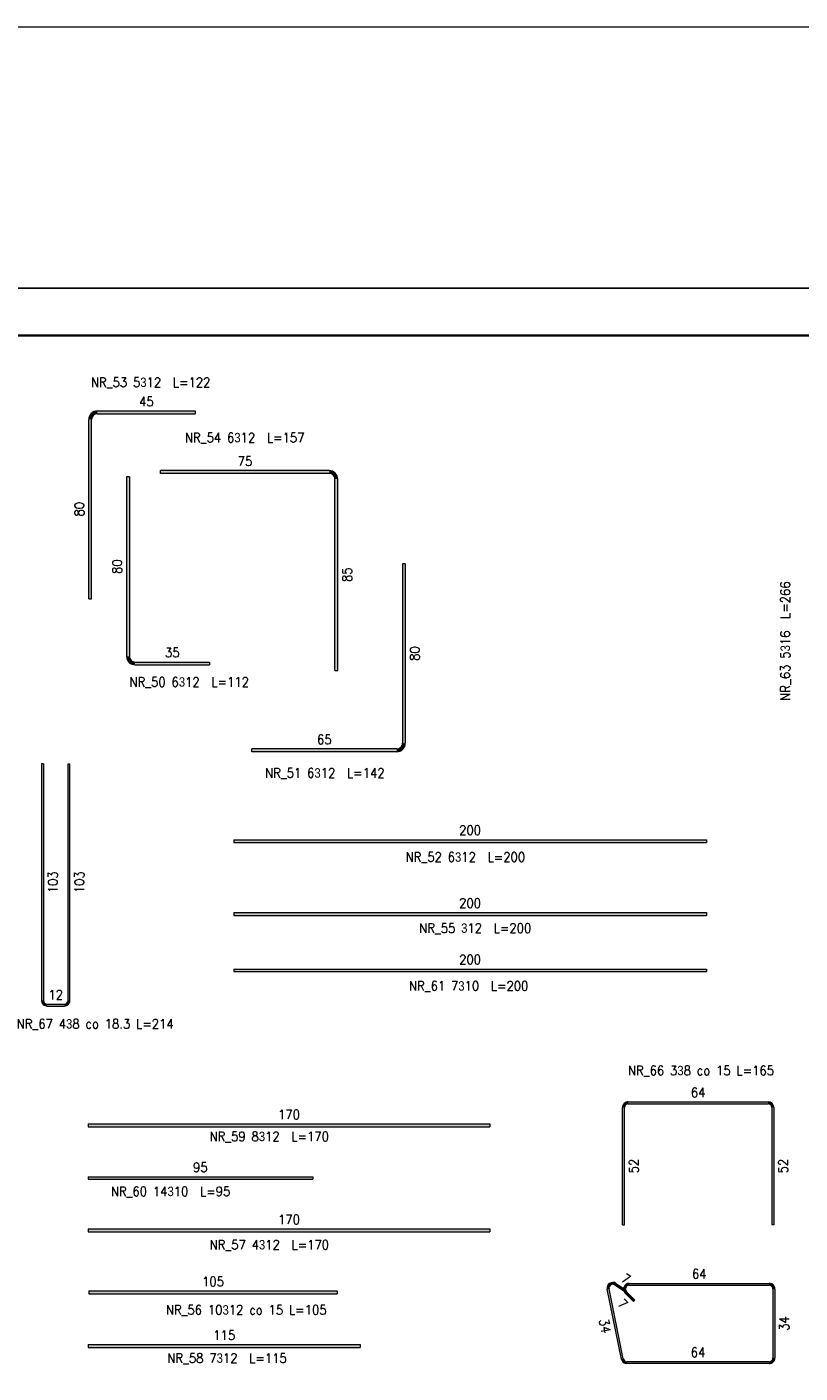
# Model space of a CAD drawing. Extents: x 327147 to 347605, y -113989 to -104075.
# Tile 10 of 16: x 335728 to 338999, y -110181 to -104482. Entities that reach past the tile are written whole.
import ezdxf

# ---------------------------------------------------------------- set-up
doc = ezdxf.new("R2010")
doc.units = 0
doc.header["$LTSCALE"] = 5
doc.header["$MEASUREMENT"] = 0
doc.layers.add('_FORMATKA', color=8, linetype='Continuous', lineweight=15, plot=False)
for name, color, linetype, lineweight in [('_RAMKA', 7, 'Continuous', 35), ('AutoCAD_Structural_Detailing_pręt wyrzucony', 7, 'Continuous', 13), ('PS_DIM', 4, 'Continuous', 13)]:
    doc.layers.add(name, color=color, linetype=linetype, lineweight=lineweight)
doc.styles.add('r-simplex', font='simplex.shx', dxfattribs={"width": 0.9})
doc.styles.add('simplex', font='simplex.shx', dxfattribs={"width": 0.9})
doc.dimstyles.new('1_10_PRZ', dxfattribs={"dimtxt": 2, "dimasz": 1, "dimexe": 2, "dimexo": 5, "dimgap": 1, "dimtad": 1, "dimdec": 0, "dimlfac": 10, "dimtxsty": 'simplex', "dimblk": 'dimznak', "dimcen": 2, "dimse1": 1, "dimse2": 1, "dimclrt": 3, "dimadec": 1, "dimazin": 0, "dimtfac": 1, "dimtdec": 0, "dimtix": 1, "dimtmove": 2, "dimatfit": 3, "dimldrblk": 'dim-grot', "dimfxl": 1, "dimarcsym": 0})

# ---------------------------------------------------------------- blocks, each defined once
blk = doc.blocks.new('dimznak')
at = {"color": 0}
for points in [[(0, 2), (0, -2)], [(-2, 0), (2, 0)]]:
    blk.add_lwpolyline(points, dxfattribs=at)
at = {"color": 3}
blk.add_lwpolyline([(1, 1), (-1, -1)], dxfattribs=at)
blk = doc.blocks.new('*D22')
at = {"color": 252, "lineweight": -2, "transparency": 16777216}
blk.add_line((-797, 475.3316304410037), (-2.999999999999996, 475.3316304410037), dxfattribs=at)
at = {"layer": 'Defpoints', "color": 0, "transparency": 16777216}
for p in [(3.388085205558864e-15, 475.3316304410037), (-800, 420.0000000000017), (0, 420.0000000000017)]:
    blk.add_point(p, dxfattribs=at)
at = {"color": 252, "lineweight": -2, "transparency": 16777216, "xscale": 3, "yscale": 3, "zscale": 3, "rotation": 180}
blk.add_blockref('dimznak', (-800, 475.3316304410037), dxfattribs=at)
at = {"color": 252, "lineweight": -2, "transparency": 16777216, "xscale": 3, "yscale": 3, "zscale": 3}
blk.add_blockref('dimznak', (3.388085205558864e-15, 475.3316304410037), dxfattribs=at)
at = {"color": 252, "transparency": 16777216, "insert": (-400, 485.8316304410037), "char_height": 15, "attachment_point": 5, "style": 'simplex'}
blk.add_mtext('800', dxfattribs=at)
blk = doc.blocks.new('dim-grot')
blk.add_hatch(color=256).paths.add_polyline_path([(0, 0), (-2, 0.5), (-2, -0.5)])
blk.add_lwpolyline([(0, 0), (-2, 0.5), (-2, -0.5), (0, 0)])
blk = doc.blocks.new('*U16')
at = {"layer": '_FORMATKA', "lineweight": -3}
blk.add_lwpolyline([(-800, 0), (0, 0), (0, 420.0000000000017), (-800, 420.0000000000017)], close=True, dxfattribs=at)
at = {"layer": '_RAMKA', "lineweight": -3, "const_width": 0.5}
blk.add_lwpolyline([(-770, 9.999999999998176), (-10, 10), (-10, 410.0000000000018), (-770, 410.0000000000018)], close=True, dxfattribs=at)
dim = blk.add_linear_dim(base=(3.388085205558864e-15, 475.3316304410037), p1=(-800, 420.0000000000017), p2=(0, 420.0000000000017), dimstyle='1_10_PRZ', override={"dimscale": 3, "dimtxt": 5, "dimlfac": 1, "dimclrd": 252, "dimclrt": 252})
dim.commit()
dim.dimension.update_dxf_attribs({"geometry": '*D22', "text_midpoint": (-400, 485.8316304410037)})

msp = doc.modelspace()

# ---------------------------------------------------------------- hatches: boundary and pattern name
at = {"layer": 'AutoCAD_Structural_Detailing_pręt wyrzucony'}
h = msp.add_hatch(color=6, dxfattribs=at)
edge = h.paths.add_edge_path(flags=0)
edge.add_line((336025.512930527, -106107.8926397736), (336025.5129305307, -106119.8926397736))
edge.add_arc((336025.5129305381, -106143.8926397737), 24.00000000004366, 90.00000001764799, 180.0000000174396)
edge.add_line((336001.512930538, -106143.892639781), (335989.512930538, -106143.8926397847))
edge.add_arc((336025.512930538, -106143.8926397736), 35.99999999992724, 450.00000001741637, 540.0000000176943, ccw=False)
for points in [[(336025.5129305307, -106119.8926397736), (336025.512930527, -106107.8926397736), (336440.0129306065, -106107.8926396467), (336440.0129306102, -106119.8926396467)], [(336001.5129307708, -106903.892639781), (335989.5129307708, -106903.8926397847), (335989.512930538, -106143.8926397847), (336001.512930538, -106143.892639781)], [(336149.6761713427, -106386.892639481), (336161.6761713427, -106386.8926394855), (336161.6761710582, -107146.8926394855), (336149.6761710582, -107146.892639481)], [(337006.9079424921, -106360.6619872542), (337006.9079424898, -106372.6619872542), (336293.4079424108, -106372.6619871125), (336293.4079424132, -106360.6619871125)], [(337042.9079423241, -107206.6619872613), (337030.9079423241, -107206.6619872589), (337030.907942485, -106396.6619872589), (337042.907942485, -106396.6619872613)], [(337316.7725962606, -106754.9540063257), (337328.7725962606, -106754.954006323), (337328.7725964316, -107514.954006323), (337316.7725964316, -107514.9540063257)], [(336185.6761710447, -107182.8926394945), (336185.6761710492, -107170.8926394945), (336500.1761671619, -107170.8926396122), (336500.1761671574, -107182.8926396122)], [(337292.772596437, -107538.9540063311), (337292.7725964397, -107550.9540063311), (336679.2725963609, -107550.9540064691), (336679.2725963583, -107538.9540064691)], [(335789.937901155, -107602.6186514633), (335797.937901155, -107602.6186514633), (335797.937901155, -108603.6186516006), (335789.937901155, -108603.6186516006)], [(335909.937901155, -108603.6186516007), (335901.937901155, -108603.6186516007), (335901.937901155, -107602.6186514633), (335909.937901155, -107602.6186514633)], [(336602.9763728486, -107935.1158735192), (336602.9763728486, -107923.1158735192), (338602.9763728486, -107923.1158735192), (338602.9763728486, -107935.1158735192)], [(336602.9763728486, -108243.5441689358), (336602.9763728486, -108231.5441689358), (338602.9763728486, -108231.5441689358), (338602.9763728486, -108243.5441689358)], [(336602.9763728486, -108480.6531470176), (336602.9763728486, -108470.6531470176), (338602.9763728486, -108470.6531470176), (338602.9763728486, -108480.6531470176)], [(335813.937901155, -108627.6186516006), (335813.937901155, -108619.6186516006), (335885.937901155, -108619.6186516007), (335885.937901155, -108627.6186516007)], [(338255.4868451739, -109553.1133416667), (338247.4868451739, -109553.1133416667), (338247.4868451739, -109057.1133416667), (338255.4868451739, -109057.1133416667)], [(338271.4868451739, -109041.1133416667), (338271.4868451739, -109033.1133416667), (338863.4868456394, -109033.1133416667), (338863.4868456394, -109041.1133416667)], [(338879.4868456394, -109057.1133415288), (338887.4868456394, -109057.1133414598), (338887.4868499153, -109553.1133429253), (338879.4868499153, -109553.1133429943)], [(335986.8516672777, -109138.4039145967), (335986.8516672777, -109126.4039145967), (337686.8516672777, -109126.4039145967), (337686.8516672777, -109138.4039145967)], [(335986.8516672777, -109360.4510486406), (335986.8516672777, -109350.4510486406), (336936.8516672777, -109350.4510486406), (336936.8516672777, -109360.4510486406)], [(335986.8516672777, -109582.8769291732), (335986.8516672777, -109570.8769291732), (337686.8516672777, -109570.8769291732), (337686.8516672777, -109582.8769291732)], [(338215.0959504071, -109808.2397813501), (338219.5162007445, -109801.5718441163), (338261.1908084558, -109829.1984087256), (338256.7705581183, -109835.8663459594)], [(338276.0714431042, -109809.4068356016), (338276.0714431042, -109801.4068356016), (338868.0714431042, -109801.4068356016), (338868.0714431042, -109809.4068356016)], [(335990.5585575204, -109845.7203434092), (335990.5585575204, -109833.7203434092), (337040.5585575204, -109833.7203434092), (337040.5585575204, -109845.7203434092)], [(338250.5423335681, -110120.5855455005), (338242.7018009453, -110122.1749001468), (338182.7338518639, -109826.3437197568), (338190.5743844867, -109824.7543651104)], [(338300.1130736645, -109872.0758831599), (338294.456219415, -109877.7327374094), (338259.1008803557, -109842.3773983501), (338264.7577346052, -109836.7205441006)], [(338884.0714431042, -109825.4068356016), (338892.0714431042, -109825.4068356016), (338892.0714431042, -110117.4068362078), (338884.0714431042, -110117.4068362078)], [(335987.7727065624, -110072.6916064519), (335987.7727065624, -110060.6916064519), (337137.7727065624, -110060.6916064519), (337137.7727065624, -110072.6916064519)], [(338868.0714431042, -110133.4068362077), (338868.0714431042, -110141.4068362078), (338266.2233988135, -110141.4068362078), (338266.2233988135, -110133.4068362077)]]:
    msp.add_hatch(color=6, dxfattribs=at).paths.add_polyline_path(points, flags=0)
h = msp.add_hatch(color=6, dxfattribs=at)
edge = h.paths.add_edge_path(flags=0)
edge.add_line((337042.907942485, -106396.6619872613), (337030.907942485, -106396.6619872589))
edge.add_arc((337006.9079424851, -106396.6619872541), 23.99999999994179, -1.153372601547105e-08, 89.99999998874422)
edge.add_line((337006.9079424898, -106372.6619872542), (337006.9079424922, -106360.6619872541))
edge.add_arc((337006.9079424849, -106396.6619872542), 36.00000000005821, 359.9999999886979, 449.9999999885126, ccw=False)
h = msp.add_hatch(color=6, dxfattribs=at)
edge = h.paths.add_edge_path(flags=0)
edge.add_line((336149.6761710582, -107146.892639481), (336161.6761710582, -107146.8926394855))
edge.add_arc((336185.6761710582, -107146.8926394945), 24, 179.9999999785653, 269.9999999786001)
edge.add_line((336185.6761710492, -107170.8926394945), (336185.6761710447, -107182.8926394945))
edge.add_arc((336185.6761710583, -107146.8926394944), 36.00000000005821, 539.9999999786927, 629.9999999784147, ccw=False)
h = msp.add_hatch(color=6, dxfattribs=at)
edge = h.paths.add_edge_path(flags=0)
edge.add_line((337292.7725964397, -107550.9540063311), (337292.772596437, -107538.9540063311))
edge.add_arc((337292.7725964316, -107514.9540063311), 23.99999999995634, -89.99999998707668, 1.299282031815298e-08)
edge.add_line((337316.7725964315, -107514.9540063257), (337328.7725964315, -107514.954006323))
edge.add_arc((337292.7725964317, -107514.9540063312), 35.99999999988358, 270.00000001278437, 360.00000001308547, ccw=False)
h = msp.add_hatch(color=6, dxfattribs=at)
edge = h.paths.add_edge_path(flags=0)
edge.add_line((335789.937901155, -108603.6186516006), (335797.937901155, -108603.6186516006))
edge.add_arc((335813.9379011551, -108603.6186516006), 16.00000000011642, -179.9999999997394, -90.00000000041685)
edge.add_line((335813.937901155, -108619.6186516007), (335813.937901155, -108627.6186516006))
edge.add_arc((335813.9379011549, -108603.6186516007), 23.99999999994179, 539.9999999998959, 630.0000000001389, ccw=False)
h = msp.add_hatch(color=6, dxfattribs=at)
edge = h.paths.add_edge_path(flags=0)
edge.add_line((335885.937901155, -108627.6186516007), (335885.937901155, -108619.6186516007))
edge.add_arc((335885.9379011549, -108603.6186516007), 15.99999999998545, -89.99999999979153, 1.042458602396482e-10)
edge.add_line((335901.9379011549, -108603.6186516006), (335909.937901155, -108603.6186516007))
edge.add_arc((335885.937901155, -108603.6186516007), 23.99999999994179, 269.999999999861, 360.000000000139, ccw=False)
h = msp.add_hatch(color=6, dxfattribs=at)
edge = h.paths.add_edge_path(flags=0)
edge.add_line((338271.4868451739, -109033.1133416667), (338271.4868451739, -109041.1133416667))
edge.add_arc((338271.4868451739, -109057.1133416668), 16.00000000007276, 90.00000000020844, 179.9999999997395)
edge.add_line((338255.4868451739, -109057.1133416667), (338247.4868451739, -109057.1133416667))
edge.add_arc((338271.4868451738, -109057.1133416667), 23.99999999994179, 449.9999999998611, 540.000000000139, ccw=False)
h = msp.add_hatch(color=6, dxfattribs=at)
edge = h.paths.add_edge_path(flags=0)
edge.add_line((338887.4868456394, -109057.1133414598), (338879.4868456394, -109057.1133415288))
edge.add_arc((338863.4868456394, -109057.1133416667), 16, 4.937963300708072e-07, 90)
edge.add_line((338863.4868456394, -109041.1133416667), (338863.4868456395, -109033.1133416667))
edge.add_arc((338863.4868456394, -109057.1133416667), 24, 360.00000049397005, 449.9999999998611, ccw=False)
h = msp.add_hatch(color=6, dxfattribs=at)
edge = h.paths.add_edge_path(flags=0)
edge.add_line((338219.5162007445, -109801.5718441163), (338215.095950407, -109808.2397813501))
edge.add_arc((338206.2554497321, -109821.5756558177), 15.99999999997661, 56.4591559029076, 191.4591559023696)
edge.add_line((338190.5743844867, -109824.7543651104), (338182.7338518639, -109826.3437197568))
edge.add_arc((338206.2554497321, -109821.5756558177), 23.99999999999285, 416.45915590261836, 551.4591559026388, ccw=False)
h = msp.add_hatch(color=6, dxfattribs=at)
edge = h.paths.add_edge_path(flags=0)
edge.add_line((338276.0714431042, -109801.4068356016), (338276.0714431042, -109809.4068356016))
edge.add_arc((338276.0714431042, -109825.4068356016), 15.9999999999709, 90.00000000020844, 224.9999999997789)
edge.add_line((338264.7577346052, -109836.7205441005), (338259.1008803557, -109842.3773983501))
edge.add_arc((338276.0714431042, -109825.4068356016), 24.00000000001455, 450, 584.9999999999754, ccw=False)
h = msp.add_hatch(color=6, dxfattribs=at)
edge = h.paths.add_edge_path(flags=0)
edge.add_line((338892.0714431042, -109825.4068356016), (338884.0714431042, -109825.4068356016))
edge.add_arc((338868.0714431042, -109825.4068356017), 16, 2.605510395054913e-10, 89.99999999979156)
edge.add_line((338868.0714431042, -109809.4068356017), (338868.0714431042, -109801.4068356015))
edge.add_arc((338868.0714431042, -109825.4068356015), 24, 359.9999999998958, 450, ccw=False)
h = msp.add_hatch(color=6, dxfattribs=at)
edge = h.paths.add_edge_path(flags=0)
edge.add_line((338242.7018009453, -110122.1749001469), (338250.542333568, -110120.5855455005))
edge.add_arc((338266.2233988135, -110117.4068362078), 16.00000000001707, -168.540844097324, -90.00000000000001)
edge.add_line((338266.2233988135, -110133.4068362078), (338266.2233988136, -110141.4068362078))
edge.add_arc((338266.2233988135, -110117.4068362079), 23.99999999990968, 191.45915590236, 270.00000000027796, ccw=False)
h = msp.add_hatch(color=6, dxfattribs=at)
edge = h.paths.add_edge_path(flags=0)
edge.add_line((338868.0714431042, -110141.4068362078), (338868.0714431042, -110133.4068362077))
edge.add_arc((338868.0714431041, -110117.4068362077), 16.00000000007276, -89.99999999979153, -3.126358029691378e-10)
edge.add_line((338884.0714431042, -110117.4068362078), (338892.0714431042, -110117.4068362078))
edge.add_arc((338868.0714431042, -110117.4068362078), 23.99999999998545, 270, 360.0000000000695, ccw=False)

# ---------------------------------------------------------------- linework, layer by layer
at = {"layer": 'AutoCAD_Structural_Detailing_pręt wyrzucony', "color": 6}
for p, q in [((336025.512930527, -106107.8926397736), (336440.0129306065, -106107.8926396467)), ((336440.0129306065, -106107.8926396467), (336440.0129306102, -106119.8926396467)), ((335989.5129307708, -106903.8926397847), (335989.512930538, -106143.8926397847)), ((336001.5129307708, -106903.892639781), (336001.512930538, -106143.892639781)), ((336025.5129305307, -106119.8926397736), (336440.0129306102, -106119.8926396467)), ((336149.6761713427, -106386.892639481), (336149.6761710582, -107146.892639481)), ((336161.6761713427, -106386.8926394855), (336149.6761713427, -106386.892639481)), ((336161.6761713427, -106386.8926394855), (336161.6761710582, -107146.8926394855)), ((337006.9079424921, -106360.6619872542), (336293.4079424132, -106360.6619871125)), ((336293.4079424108, -106372.6619871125), (336293.4079424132, -106360.6619871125)), ((337006.9079424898, -106372.6619872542), (336293.4079424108, -106372.6619871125)), ((337030.9079423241, -107206.6619872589), (337030.907942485, -106396.6619872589)), ((337042.9079423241, -107206.6619872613), (337042.907942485, -106396.6619872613)), ((337316.7725962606, -106754.9540063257), (337316.7725964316, -107514.9540063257)), ((337328.7725962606, -106754.954006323), (337316.7725962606, -106754.9540063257)), ((337328.7725962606, -106754.954006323), (337328.7725964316, -107514.954006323)), ((335989.5129307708, -106903.8926397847), (336001.5129307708, -106903.892639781)), ((336185.6761710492, -107170.8926394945), (336500.1761671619, -107170.8926396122)), ((336185.6761710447, -107182.8926394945), (336500.1761671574, -107182.8926396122)), ((336500.1761671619, -107170.8926396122), (336500.1761671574, -107182.8926396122)), ((337030.9079423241, -107206.6619872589), (337042.9079423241, -107206.6619872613)), ((337292.772596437, -107538.9540063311), (336679.2725963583, -107538.9540064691)), ((336679.2725963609, -107550.9540064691), (336679.2725963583, -107538.9540064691)), ((337292.7725964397, -107550.9540063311), (336679.2725963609, -107550.9540064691)), ((335789.937901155, -107602.6186514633), (335789.937901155, -108603.6186516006)), ((335797.937901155, -107602.6186514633), (335789.937901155, -107602.6186514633)), ((335797.937901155, -107602.6186514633), (335797.937901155, -108603.6186516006)), ((335901.937901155, -108603.6186516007), (335901.937901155, -107602.6186514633)), ((335901.937901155, -107602.6186514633), (335909.937901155, -107602.6186514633)), ((335909.937901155, -108603.6186516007), (335909.937901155, -107602.6186514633)), ((336602.9763728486, -107923.1158735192), (338602.9763728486, -107923.1158735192)), ((336602.9763728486, -107923.1158735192), (336602.9763728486, -107935.1158735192)), ((336602.9763728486, -107935.1158735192), (338602.9763728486, -107935.1158735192)), ((338602.9763728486, -107923.1158735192), (338602.9763728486, -107935.1158735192)), ((336602.9763728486, -108231.5441689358), (338602.9763728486, -108231.5441689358)), ((336602.9763728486, -108231.5441689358), (336602.9763728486, -108243.5441689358)), ((336602.9763728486, -108243.5441689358), (338602.9763728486, -108243.5441689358)), ((338602.9763728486, -108231.5441689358), (338602.9763728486, -108243.5441689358)), ((336602.9763728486, -108470.6531470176), (338602.9763728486, -108470.6531470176)), ((336602.9763728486, -108470.6531470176), (336602.9763728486, -108480.6531470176)), ((336602.9763728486, -108480.6531470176), (338602.9763728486, -108480.6531470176)), ((338602.9763728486, -108470.6531470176), (338602.9763728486, -108480.6531470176)), ((335813.937901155, -108619.6186516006), (335885.937901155, -108619.6186516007)), ((335813.937901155, -108627.6186516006), (335885.937901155, -108627.6186516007)), ((338247.4868451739, -109553.1133416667), (338247.4868451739, -109057.1133416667)), ((338255.4868451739, -109553.1133416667), (338255.4868451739, -109057.1133416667)), ((338271.4868451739, -109033.1133416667), (338863.4868456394, -109033.1133416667)), ((338271.4868451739, -109041.1133416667), (338863.4868456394, -109041.1133416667)), ((338879.4868456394, -109057.1133415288), (338879.4868499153, -109553.1133429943)), ((338887.4868456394, -109057.1133414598), (338887.4868499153, -109553.1133429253)), ((335986.8516672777, -109126.4039145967), (337686.8516672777, -109126.4039145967)), ((335986.8516672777, -109126.4039145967), (335986.8516672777, -109138.4039145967)), ((335986.8516672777, -109138.4039145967), (337686.8516672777, -109138.4039145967)), ((337686.8516672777, -109126.4039145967), (337686.8516672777, -109138.4039145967)), ((335986.8516672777, -109350.4510486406), (336936.8516672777, -109350.4510486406)), ((335986.8516672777, -109350.4510486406), (335986.8516672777, -109360.4510486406)), ((335986.8516672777, -109360.4510486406), (336936.8516672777, -109360.4510486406)), ((336936.8516672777, -109350.4510486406), (336936.8516672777, -109360.4510486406)), ((335986.8516672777, -109570.8769291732), (337686.8516672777, -109570.8769291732)), ((335986.8516672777, -109570.8769291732), (335986.8516672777, -109582.8769291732)), ((335986.8516672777, -109582.8769291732), (337686.8516672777, -109582.8769291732)), ((337686.8516672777, -109570.8769291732), (337686.8516672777, -109582.8769291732)), ((338247.4868451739, -109553.1133416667), (338255.4868451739, -109553.1133416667)), ((338887.4868499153, -109553.1133429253), (338879.4868499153, -109553.1133429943)), ((338215.0959504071, -109808.2397813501), (338256.7705581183, -109835.8663459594)), ((338219.5162007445, -109801.5718441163), (338261.1908084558, -109829.1984087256)), ((338276.0714431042, -109801.4068356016), (338868.0714431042, -109801.4068356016)), ((338276.0714431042, -109809.4068356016), (338868.0714431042, -109809.4068356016)), ((335990.5585575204, -109833.7203434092), (337040.5585575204, -109833.7203434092)), ((335990.5585575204, -109833.7203434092), (335990.5585575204, -109845.7203434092)), ((335990.5585575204, -109845.7203434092), (337040.5585575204, -109845.7203434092)), ((337040.5585575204, -109833.7203434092), (337040.5585575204, -109845.7203434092)), ((338242.7018009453, -110122.1749001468), (338182.7338518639, -109826.3437197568)), ((338250.5423335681, -110120.5855455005), (338190.5743844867, -109824.7543651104)), ((338261.1908084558, -109829.1984087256), (338256.7705581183, -109835.8663459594)), ((338294.456219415, -109877.7327374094), (338259.1008803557, -109842.3773983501)), ((338300.1130736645, -109872.0758831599), (338264.7577346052, -109836.7205441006)), ((338294.456219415, -109877.7327374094), (338300.1130736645, -109872.0758831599)), ((338884.0714431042, -109825.4068356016), (338884.0714431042, -110117.4068362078)), ((338892.0714431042, -109825.4068356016), (338892.0714431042, -110117.4068362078)), ((335987.7727065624, -110060.6916064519), (337137.7727065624, -110060.6916064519)), ((335987.7727065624, -110060.6916064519), (335987.7727065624, -110072.6916064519)), ((335987.7727065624, -110072.6916064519), (337137.7727065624, -110072.6916064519)), ((337137.7727065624, -110060.6916064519), (337137.7727065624, -110072.6916064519)), ((338868.0714431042, -110133.4068362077), (338266.2233988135, -110133.4068362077)), ((338868.0714431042, -110141.4068362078), (338266.2233988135, -110141.4068362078))]:
    msp.add_line(p, q, dxfattribs=at)
for centre, radius, start, end in [((336025.512930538, -106143.8926397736), 35.99999999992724, 90.00000001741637, 180.0000000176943), ((336025.5129305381, -106143.8926397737), 24.00000000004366, 90.000000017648, 180.0000000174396), ((337006.9079424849, -106396.6619872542), 36.00000000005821, 359.9999999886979, 89.9999999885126), ((337006.9079424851, -106396.6619872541), 23.99999999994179, 359.9999999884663, 89.99999998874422), ((336185.6761710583, -107146.8926394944), 36.00000000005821, 179.9999999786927, 269.9999999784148), ((336185.6761710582, -107146.8926394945), 24, 179.9999999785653, 269.9999999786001), ((337292.7725964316, -107514.9540063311), 23.99999999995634, 270.0000000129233, 1.299282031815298e-08), ((337292.7725964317, -107514.9540063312), 35.99999999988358, 270.0000000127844, 1.308547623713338e-08), ((335813.9379011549, -108603.6186516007), 23.99999999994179, 179.9999999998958, 270.000000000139), ((335813.9379011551, -108603.6186516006), 16.00000000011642, 180.0000000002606, 269.9999999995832), ((335885.9379011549, -108603.6186516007), 15.99999999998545, 270.0000000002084, 1.042458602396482e-10), ((335885.937901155, -108603.6186516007), 23.99999999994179, 269.999999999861, 1.38964795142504e-10), ((338271.4868451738, -109057.1133416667), 23.99999999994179, 89.99999999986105, 180.000000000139), ((338271.4868451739, -109057.1133416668), 16.00000000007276, 90.00000000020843, 179.9999999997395), ((338863.4868456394, -109057.1133416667), 24, 4.939700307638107e-07, 89.99999999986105), ((338863.4868456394, -109057.1133416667), 16, 4.937963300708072e-07, 90), ((338206.2554497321, -109821.5756558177), 23.99999999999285, 56.45915590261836, 191.4591559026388), ((338206.2554497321, -109821.5756558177), 15.99999999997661, 56.4591559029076, 191.4591559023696), ((338276.0714431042, -109825.4068356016), 24.00000000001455, 90, 224.9999999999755), ((338276.0714431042, -109825.4068356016), 15.9999999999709, 90.00000000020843, 224.9999999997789), ((338868.0714431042, -109825.4068356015), 24, 359.9999999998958, 90), ((338868.0714431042, -109825.4068356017), 16, 2.605510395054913e-10, 89.99999999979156), ((338266.2233988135, -110117.4068362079), 23.99999999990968, 191.45915590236, 270.000000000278), ((338266.2233988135, -110117.4068362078), 16.00000000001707, 191.459155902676, 270), ((338868.0714431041, -110117.4068362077), 16.00000000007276, 270.0000000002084, 359.9999999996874), ((338868.0714431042, -110117.4068362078), 23.99999999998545, 270, 6.951420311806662e-11)]:
    msp.add_arc(centre, radius, start, end, dxfattribs=at)

# ---------------------------------------------------------------- block references
at = {"layer": 'PS_DIM', "xscale": 20, "yscale": 20, "zscale": 20}
msp.add_blockref('*U16', (343267.2780916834, -113988.8242047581), dxfattribs=at)

# ---------------------------------------------------------------- texts
at = {"layer": 'AutoCAD_Structural_Detailing_pręt wyrzucony', "color": 3, "char_height": 40, "attachment_point": 5, "style": 'r-simplex'}
for s, insert in [('NR_53 5\\Fdiam;3\\Fsimplex.shx;12  L=122', (336251.7665284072, -105988.678917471)), ('NR_54 6\\Fdiam;3\\Fsimplex.shx;12  L=157', (336649.5184971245, -106222.8915491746)), ('NR_50 6\\Fdiam;3\\Fsimplex.shx;12  L=112', (336414.6395551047, -107257.3404241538)), ('NR_51 6\\Fdiam;3\\Fsimplex.shx;12  L=142', (336988.3687887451, -107642.5251623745)), ('200', (337602.9763728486, -107883.1158735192)), ('NR_52 6\\Fdiam;3\\Fsimplex.shx;12  L=200', (337583.0828586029, -107998.4746858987)), ('200', (337602.9763728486, -108191.5441689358)), ('NR_55 \\Fdiam;3\\Fsimplex.shx;12  L=200', (337624.5418422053, -108299.2707422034)), ('200', (337602.9763728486, -108430.6531470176)), ('NR_61 7\\Fdiam;3\\Fsimplex.shx;10  L=200', (337597.005957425, -108544.2027682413)), ('12', (335849.937901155, -108579.6186516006)), ('NR_67 4\\Fdiam;3\\Fsimplex.shx;8 co 18.3 L=214', (336017.0054306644, -108704.7239740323)), ('NR_66 3\\Fdiam;3\\Fsimplex.shx;8 co 15 L=165', (338579.8308194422, -108902.3293710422)), ('64', (338567.4868454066, -108993.1133416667)), ('170', (336836.8516672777, -109086.4039145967)), ('NR_59 8\\Fdiam;3\\Fsimplex.shx;12  L=170', (336753.1522893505, -109181.3763013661)), ('95', (336461.8516672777, -109310.4510486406)), ('NR_60 14\\Fdiam;3\\Fsimplex.shx;10  L=95', (336335.9520600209, -109414.0504407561)), ('170', (336836.8516672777, -109530.8769291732)), ('NR_57 4\\Fdiam;3\\Fsimplex.shx;12  L=170', (336753.7123075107, -109639.8474171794)), ('64', (338572.0714431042, -109761.4068356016)), ('105', (336515.5585575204, -109793.7203434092)), ('NR_56 10\\Fdiam;3\\Fsimplex.shx;12 co 15 L=105', (336655.9399570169, -109915.8038255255)), ('115', (336562.7727065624, -110020.6916064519)), ('NR_58 7\\Fdiam;3\\Fsimplex.shx;12  L=115', (336574.6328067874, -110119.6653070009)), ('64', (338567.1474209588, -110093.4068362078))]:
    msp.add_mtext(s, dxfattribs=dict(at, insert=insert))
for s, insert, rotation in [('45', (336232.7629305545, -106067.8926397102), 1.7548253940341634e-08), ('75', (336650.1579424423, -106320.6619871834), 359.9999999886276), ('80', (335949.5129306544, -106523.8926397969), 90.00000001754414), ('80', (336109.6761712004, -106766.8926394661), 89.99999997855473), ('85', (337082.9079424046, -106801.6619872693), 89.99999998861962), ('NR_63 5\\Fdiam;3\\Fsimplex.shx;16  L=266', (338938.0484124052, -107081.9325121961), 90), ('35', (336342.9261691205, -107130.8926395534), 359.99999997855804), ('80', (337368.7725963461, -107134.954006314), 90.0000000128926), ('65', (336986.0225964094, -107498.9540064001), 1.2891729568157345e-08), ('103', (335837.937901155, -108103.118651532), 89.99999999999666), ('103', (335949.937901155, -108103.118651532), 89.99999999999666), ('52', (338295.4868451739, -109305.1133416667), 90), ('52', (338927.4868477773, -109305.1133418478), 90.00000049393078), ('7', (338262.4547562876, -109782.045440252), 326.45915590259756), ('7', (338248.4942786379, -109888.3393391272), 314.99999999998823), ('34', (338173.515163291, -109982.2060831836), 281.45915590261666), ('34', (338932.0714431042, -109971.4068359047), 90)]:
    msp.add_mtext(s, dxfattribs=dict(at, insert=insert, rotation=rotation))

doc.saveas('drawing.dxf')
